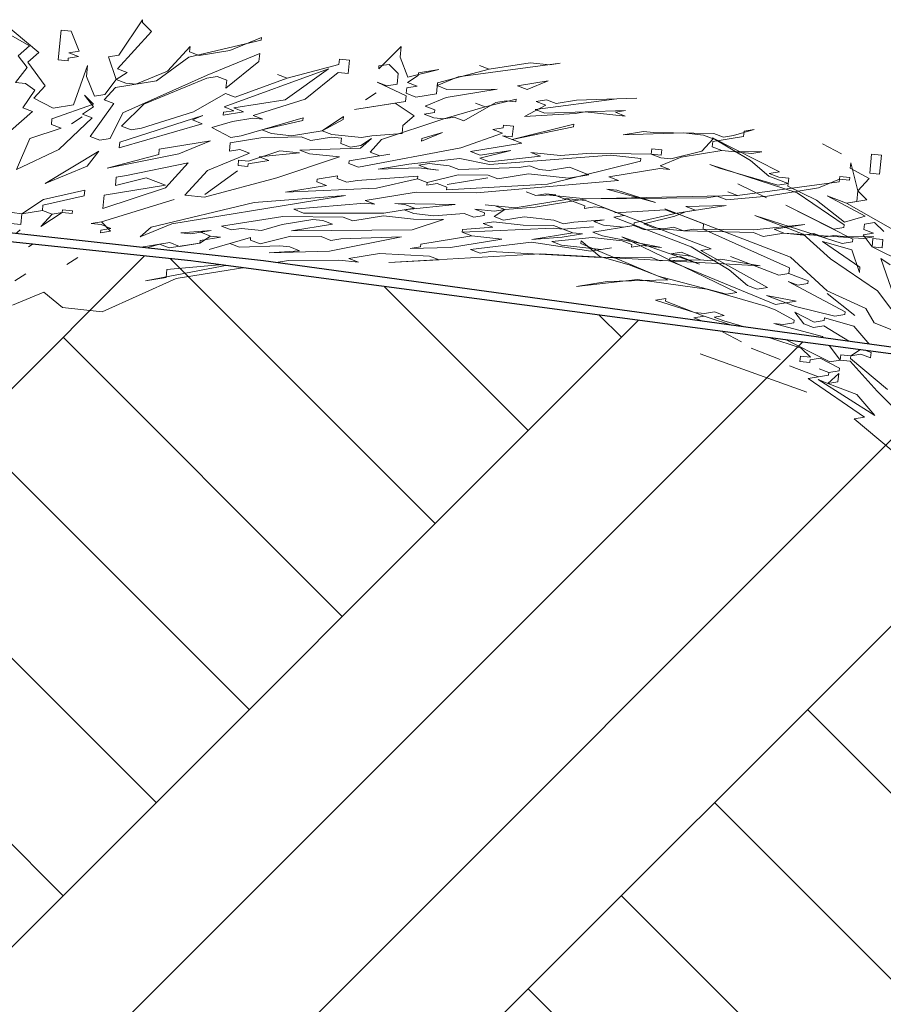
# Model space of a CAD drawing. Header units: millimetres. Extents: x 208545 to 5957542, y -593447 to 257160.
# Tile 36 of 60: x 5942181 to 5943034, y -589191 to -588219. Entities that reach past the tile are written whole.
import ezdxf

# ---------------------------------------------------------------- set-up
doc = ezdxf.new("R2010")
doc.units = ezdxf.units.MM
doc.header["$MEASUREMENT"] = 0
doc.linetypes.add('Wipeout_Contour', pattern=[1000, 0, -1000])
doc.layers.add('Sytuacja - Teren', color=7, linetype='Continuous')
doc.layers.add('Wnętrze - Umeblowanie', color=7, linetype='Continuous')
for name, color, linetype, lineweight in [('Sytuacja - Teren_Nr_pióra__1', 7, 'Continuous', 13), ('Sytuacja - Teren_Nr_pióra__21', 7, 'Continuous', 25), ('Wnętrze - Umeblowanie_Nr_pióra__2', 8, 'Continuous', 13)]:
    doc.layers.add(name, color=color, linetype=linetype, lineweight=lineweight)

# ---------------------------------------------------------------- blocks, each defined once
blk = doc.blocks.new('Krzewy 27[20]_4', base_point=(5943381.19, -588681.41))
at = {"layer": 'Wnętrze - Umeblowanie_Nr_pióra__2', "color": 8, "linetype": 'Continuous', "lineweight": 13}
for p, q in [((5942931.43, -588368.98), (5942865.44, -588335.28)), ((5942865.44, -588335.28), (5942902.8, -588357.95)), ((5942974.03, -588341.19), (5942992.84, -588351.2)), ((5942992.84, -588351.2), (5942974.03, -588341.19)), ((5942902.8, -588357.95), (5942921.06, -588373.27)), ((5943022.58, -588351.61), (5943020.65, -588370.2)), ((5943032.41, -588352.63), (5943022.58, -588351.61)), ((5943030.47, -588371.22), (5943032.41, -588352.63)), ((5942872.23, -588365.51), (5942862.69, -588361.84)), ((5942862.69, -588361.84), (5942949.15, -588389.61)), ((5942930.05, -588382.26), (5942872.23, -588365.51)), ((5943001.29, -588365.5), (5943001.84, -588360.19)), ((5943020.1, -588375.51), (5943001.29, -588365.5)), ((5943001.84, -588360.19), (5943008.9, -588387.77)), ((5942921.06, -588373.27), (5942940.15, -588380.62)), ((5942921.34, -588370.62), (5942931.43, -588368.98)), ((5942930.88, -588374.29), (5942921.34, -588370.62)), ((5942940.7, -588375.31), (5942930.88, -588374.29)), ((5942939.88, -588383.28), (5942940.7, -588375.31)), ((5943008.9, -588387.77), (5943020.1, -588375.51)), ((5943020.65, -588370.2), (5943030.47, -588371.22)), ((5942770.71, -588387.18), (5942760.89, -588386.16)), ((5942760.89, -588386.16), (5942809.16, -588399.22)), ((5942809.16, -588399.22), (5942770.71, -588387.18)), ((5942890.49, -588380.83), (5942918.85, -588394.52)), ((5942918.85, -588394.52), (5942890.49, -588380.83)), ((5942940.15, -588380.62), (5942930.05, -588382.26)), ((5942968.24, -588396.96), (5942939.88, -588383.28)), ((5943008.9, -588387.77), (5943007.8, -588398.39)), ((5943017.89, -588396.75), (5943008.9, -588387.77)), ((5942690.76, -588392.29), (5942681.21, -588388.61)), ((5942681.21, -588388.61), (5942690.76, -588392.29)), ((5942700.86, -588390.65), (5942690.76, -588392.29)), ((5942690.76, -588392.29), (5942710.68, -588391.68)), ((5942710.68, -588391.68), (5942700.86, -588390.65)), ((5942739.86, -588397.39), (5942720.22, -588395.35)), ((5942720.22, -588395.35), (5942739.31, -588402.7)), ((5942863.95, -588445.18), (5942739.86, -588397.39)), ((5942949.15, -588389.61), (5942995.49, -588421.27)), ((5942995.77, -588418.61), (5942968.24, -588396.96)), ((5942997.7, -588400.02), (5942978.61, -588392.67)), ((5942978.61, -588392.67), (5943016.24, -588412.69)), ((5942997.7, -588400.02), (5943017.89, -588396.75)), ((5942739.31, -588402.7), (5942739.04, -588405.36)), ((5942739.04, -588405.36), (5942749.13, -588403.72)), ((5942749.13, -588403.72), (5942758.96, -588404.74)), ((5942758.96, -588404.74), (5942778.05, -588412.1)), ((5942942.52, -588453.34), (5942818.43, -588405.56)), ((5942818.43, -588405.56), (5942856.62, -588420.26)), ((5942985.12, -588425.56), (5942937.94, -588401.87)), ((5942937.94, -588401.87), (5943003.93, -588435.57)), ((5943007.8, -588398.39), (5942997.7, -588400.02)), ((5943072.68, -588442.71), (5942997.7, -588400.02)), ((5942778.05, -588412.1), (5942767.95, -588413.73)), ((5942767.95, -588413.73), (5942844.31, -588443.14)), ((5942993.56, -588439.86), (5942907.1, -588412.08)), ((5942907.1, -588412.08), (5942954.83, -588430.46)), ((5943016.24, -588412.69), (5942995.77, -588418.61)), ((5942856.62, -588420.26), (5942856.06, -588425.57)), ((5942856.06, -588425.57), (5942941.42, -588463.97)), ((5942995.22, -588423.92), (5942985.12, -588425.56)), ((5942995.49, -588421.27), (5942995.22, -588423.92)), ((5943015.41, -588420.65), (5943014.86, -588425.96)), ((5943014.86, -588425.96), (5943024.4, -588429.64)), ((5943025.51, -588419.02), (5943015.41, -588420.65)), ((5943034.5, -588428), (5943025.51, -588419.02)), ((5942852.48, -588460.09), (5942775.84, -588433.34)), ((5942775.84, -588433.34), (5942889.28, -588488.07)), ((5942954.83, -588430.46), (5942982.08, -588454.77)), ((5943003.93, -588435.57), (5943003.66, -588438.22)), ((5943024.4, -588429.64), (5943014.31, -588431.28)), ((5943014.31, -588431.28), (5943023.02, -588442.92)), ((5943023.85, -588434.95), (5943023.02, -588442.92)), ((5943033.67, -588435.97), (5943023.85, -588434.95)), ((5943032.85, -588443.94), (5943033.67, -588435.97)), ((5942735.45, -588439.88), (5942735.73, -588437.23)), ((5942811.54, -588471.94), (5942735.45, -588439.88)), ((5942735.73, -588437.23), (5942753.99, -588452.54)), ((5942844.31, -588443.14), (5942881.66, -588465.81)), ((5942853.86, -588446.82), (5942863.95, -588445.18)), ((5943002.83, -588446.19), (5942973.92, -588437.82)), ((5942973.92, -588437.82), (5943011, -588463.14)), ((5943003.66, -588438.22), (5942993.56, -588439.86)), ((5943010.44, -588468.45), (5943002.83, -588446.19)), ((5943023.02, -588442.92), (5943070.2, -588466.61)), ((5943023.02, -588442.92), (5943032.85, -588443.94)), ((5942753.99, -588452.54), (5942782.9, -588460.92)), ((5942823.01, -588457.03), (5942823.29, -588454.38)), ((5942823.29, -588454.38), (5942833.39, -588452.74)), ((5942833.39, -588452.74), (5942852.48, -588460.09)), ((5942919.57, -588483.17), (5942853.86, -588446.82)), ((5942930.77, -588470.91), (5942883.04, -588452.53)), ((5942883.04, -588452.53), (5942930.77, -588470.91)), ((5942978.77, -588486.64), (5942942.52, -588453.34)), ((5942982.08, -588454.77), (5943028.43, -588486.43)), ((5943041.01, -588460.89), (5943031.74, -588454.56)), ((5943031.74, -588454.56), (5943046.97, -588499.09)), ((5942782.9, -588460.92), (5942821.08, -588475.62)), ((5942927.74, -588500.12), (5942823.01, -588457.03)), ((5942941.42, -588463.97), (5942940.87, -588469.28)), ((5943011, -588463.14), (5943010.44, -588468.45)), ((5942731.04, -588482.37), (5942791.34, -588475.22)), ((5942791.34, -588475.22), (5942859.81, -588485.01)), ((5942879.18, -588489.71), (5942811.54, -588471.94)), ((5942881.66, -588465.81), (5942899.93, -588481.13)), ((5942940.87, -588469.28), (5942930.77, -588470.91)), ((5942930.77, -588470.91), (5942940.87, -588469.28)), ((5942940.87, -588469.28), (5942959.96, -588476.63)), ((5942761.33, -588477.46), (5942731.04, -588482.37)), ((5942821.08, -588475.62), (5942761.33, -588477.46)), ((5942859.81, -588485.01), (5942917.64, -588501.76)), ((5942899.93, -588481.13), (5942909.47, -588484.8)), ((5942909.47, -588484.8), (5942919.57, -588483.17)), ((5942949.59, -588480.92), (5942940.04, -588477.24)), ((5942940.04, -588477.24), (5942996.48, -588507.27)), ((5942959.68, -588479.28), (5942949.59, -588480.92)), ((5942959.96, -588476.63), (5942959.68, -588479.28)), ((5942819.15, -588494.21), (5942809.05, -588495.84)), ((5942818.87, -588496.87), (5942819.15, -588494.21)), ((5942889.28, -588488.07), (5942879.18, -588489.71)), ((5942947.93, -588496.85), (5942918.74, -588491.14)), ((5942918.74, -588491.14), (5942937.83, -588498.49)), ((5942978.5, -588489.29), (5943006.03, -588510.94)), ((5943006.03, -588510.94), (5942978.5, -588489.29)), ((5943016.68, -588504), (5942978.77, -588486.64)), ((5943028.43, -588486.43), (5943054.58, -588521.36)), ((5942809.05, -588495.84), (5942847.51, -588507.89)), ((5942847.51, -588507.89), (5942818.87, -588496.87)), ((5942917.64, -588501.76), (5942927.18, -588505.43)), ((5942937.83, -588498.49), (5942927.74, -588500.12)), ((5942937.83, -588498.49), (5942947.93, -588496.85)), ((5942947.38, -588502.16), (5942937.83, -588498.49)), ((5942986.11, -588511.56), (5942947.38, -588502.16)), ((5943025.12, -588518.29), (5943016.68, -588504)), ((5942857.06, -588511.57), (5942846.96, -588513.2)), ((5942846.96, -588513.2), (5942857.06, -588511.57)), ((5942846.96, -588513.2), (5942866.05, -588520.56)), ((5942866.05, -588520.56), (5942846.96, -588513.2)), ((5942857.33, -588508.91), (5942847.51, -588507.89)), ((5942847.51, -588507.89), (5942857.06, -588511.57)), ((5942857.06, -588511.57), (5942953.06, -588543.02)), ((5942867.43, -588507.28), (5942857.33, -588508.91)), ((5942866.88, -588512.59), (5942876.97, -588510.95)), ((5942876.42, -588516.27), (5942866.88, -588512.59)), ((5942876.97, -588510.95), (5942867.43, -588507.28)), ((5942927.18, -588505.43), (5942946, -588515.44)), ((5942965.64, -588517.48), (5942946.83, -588507.48)), ((5942946.83, -588507.48), (5942955.54, -588519.12)), ((5942976.01, -588513.19), (5942975.74, -588515.85)), ((5943004.93, -588521.56), (5942976.01, -588513.19)), ((5942996.21, -588509.92), (5942986.11, -588511.56)), ((5942996.48, -588507.27), (5942996.21, -588509.92)), ((5942934.25, -588533.01), (5942876.42, -588516.27)), ((5942935.63, -588519.73), (5942925.8, -588518.71)), ((5942925.8, -588518.71), (5942974.08, -588531.78)), ((5942945.72, -588518.1), (5942935.63, -588519.73)), ((5942946, -588515.44), (5942945.72, -588518.1)), ((5942955.54, -588519.12), (5942965.09, -588522.79)), ((5942965.09, -588522.79), (5942975.19, -588521.16)), ((5942975.74, -588515.85), (5942965.64, -588517.48)), ((5942975.19, -588521.16), (5943012.54, -588543.83)), ((5943022.64, -588542.19), (5943004.93, -588521.56)), ((5943044.21, -588525.65), (5943025.12, -588518.29)), ((5942875.32, -588526.89), (5942894.13, -588536.9)), ((5942894.13, -588536.9), (5942875.32, -588526.89)), ((5942981.42, -588556.7), (5942934.25, -588533.01)), ((5942974.08, -588531.78), (5942991.52, -588555.07)), ((5942903.4, -588543.23), (5942932.04, -588554.26)), ((5942932.04, -588554.26), (5942903.4, -588543.23)), ((5942953.06, -588543.02), (5942962.05, -588552.01)), ((5943012.54, -588543.83), (5943022.64, -588542.19)), ((5942853.19, -588548.75), (5942958.47, -588586.53)), ((5942958.47, -588586.53), (5942853.19, -588548.75)), ((5942952.23, -588550.98), (5942951.68, -588556.3)), ((5942962.05, -588552.01), (5942952.23, -588550.98)), ((5942961.78, -588554.66), (5942971.87, -588553.03)), ((5942971.87, -588553.03), (5942990.69, -588563.03)), ((5942992.07, -588549.76), (5942991.52, -588555.07)), ((5943001.89, -588550.78), (5942992.07, -588549.76)), ((5943001.61, -588553.43), (5943001.89, -588550.78)), ((5943012.54, -588543.83), (5943001.89, -588550.78)), ((5943001.89, -588550.78), (5943011.99, -588549.14)), ((5943011.99, -588549.14), (5943021.53, -588552.82)), ((5943022.08, -588547.51), (5943012.54, -588543.83)), ((5943021.53, -588552.82), (5943022.08, -588547.51)), ((5942969.94, -588571.61), (5942941.31, -588560.59)), ((5942941.31, -588560.59), (5942969.94, -588571.61)), ((5942951.68, -588556.3), (5942961.5, -588557.32)), ((5942961.5, -588557.32), (5942961.78, -588554.66)), ((5942991.52, -588555.07), (5942981.42, -588556.7)), ((5942991.52, -588555.07), (5943001.34, -588556.09)), ((5943001.34, -588556.09), (5943028.04, -588585.7)), ((5943038.14, -588584.07), (5943001.61, -588553.43)), ((5942969.94, -588571.61), (5942959.85, -588573.25)), ((5942980.04, -588569.98), (5942969.94, -588571.61)), ((5942980.32, -588567.32), (5942970.77, -588563.65)), ((5942970.77, -588563.65), (5942980.32, -588567.32)), ((5942979.21, -588577.95), (5942990.14, -588568.34)), ((5942980.32, -588567.32), (5942980.04, -588569.98)), ((5942990.41, -588565.69), (5942980.32, -588567.32)), ((5942990.14, -588568.34), (5942989.31, -588576.31)), ((5942990.69, -588563.03), (5942990.41, -588565.69)), ((5942959.85, -588573.25), (5943015.46, -588611.24)), ((5942979.21, -588577.95), (5942969.67, -588574.27)), ((5942969.67, -588574.27), (5943025.56, -588609.6)), ((5942989.31, -588576.31), (5942979.21, -588577.95)), ((5943007.85, -588588.97), (5942979.21, -588577.95)), ((5943025.56, -588609.6), (5943007.85, -588588.97)), ((5943028.04, -588585.7), (5943046.03, -588603.68)), ((5943015.46, -588611.24), (5943005.37, -588612.87)), ((5943005.37, -588612.87), (5943041.89, -588643.51))]:
    blk.add_line(p, q, dxfattribs=at)
blk = doc.blocks.new('Krzewy 27[21]_4', base_point=(5942317, -588515.45))
at = {"layer": 'Wnętrze - Umeblowanie_Nr_pióra__2', "color": 8, "linetype": 'Continuous', "lineweight": 13}
for p, q in [((5942199.78, -588250.99), (5942163.26, -588220.35)), ((5942302.41, -588218.71), (5942278.91, -588253.84)), ((5942302.13, -588221.36), (5942302.41, -588218.71)), ((5942311.13, -588230.35), (5942302.13, -588221.36)), ((5942162.43, -588228.32), (5942190.51, -588244.66)), ((5942221.91, -588229.13), (5942218.87, -588258.34)), ((5942231.73, -588230.15), (5942221.91, -588229.13)), ((5942239.62, -588249.76), (5942231.73, -588230.15)), ((5942277.53, -588267.12), (5942311.13, -588230.35)), ((5942348.21, -588255.68), (5942419.44, -588238.92)), ((5942419.71, -588236.26), (5942388.59, -588249.14)), ((5942419.44, -588238.92), (5942419.71, -588236.26)), ((5942190.51, -588244.66), (5942179.59, -588254.26)), ((5942188.86, -588260.59), (5942199.78, -588250.99)), ((5942229.52, -588251.4), (5942239.62, -588249.76)), ((5942239.07, -588255.07), (5942229.52, -588251.4)), ((5942349.31, -588245.05), (5942326.91, -588269.57)), ((5942348.76, -588250.37), (5942349.31, -588245.05)), ((5942358.3, -588254.04), (5942348.76, -588250.37)), ((5942388.59, -588249.14), (5942358.3, -588254.04)), ((5942557.76, -588245.24), (5942535.64, -588267.1)), ((5942556.66, -588255.86), (5942557.76, -588245.24)), ((5942179.59, -588254.26), (5942188.31, -588265.91)), ((5942206.29, -588283.88), (5942188.86, -588260.59)), ((5942218.87, -588258.34), (5942228.7, -588259.36)), ((5942228.7, -588259.36), (5942228.97, -588256.71)), ((5942228.97, -588256.71), (5942239.07, -588255.07)), ((5942278.91, -588253.84), (5942268.81, -588255.48)), ((5942268.81, -588255.48), (5942276.42, -588277.74)), ((5942315.98, -588279.17), (5942348.21, -588255.68)), ((5942418.06, -588252.2), (5942366.19, -588273.65)), ((5942384.73, -588286.31), (5942417.23, -588260.16)), ((5942417.23, -588260.16), (5942418.06, -588252.2)), ((5942496.9, -588257.71), (5942496.35, -588263.02)), ((5942506.72, -588258.73), (5942496.9, -588257.71)), ((5942505.35, -588272), (5942506.72, -588258.73)), ((5942564.55, -588275.47), (5942556.66, -588255.86)), ((5942685.16, -588261.16), (5942644.77, -588267.7)), ((5942704.8, -588263.2), (5942685.16, -588261.16)), ((5942188.31, -588265.91), (5942176.83, -588280.82)), ((5942248.06, -588264.06), (5942234.1, -588302.87)), ((5942246.96, -588274.68), (5942248.06, -588264.06)), ((5942276.42, -588277.74), (5942287.07, -588270.8)), ((5942287.07, -588270.8), (5942277.53, -588267.12)), ((5942326.91, -588269.57), (5942295.79, -588282.44)), ((5942485.98, -588267.31), (5942382.8, -588304.9)), ((5942443.11, -588297.75), (5942485.98, -588267.31)), ((5942496.35, -588263.02), (5942445.31, -588276.5)), ((5942463.03, -588297.13), (5942495.52, -588270.98)), ((5942495.52, -588270.98), (5942505.35, -588272)), ((5942535.64, -588267.1), (5942535.91, -588264.44)), ((5942535.91, -588264.44), (5942546.01, -588262.81)), ((5942546.01, -588262.81), (5942555, -588271.79)), ((5942595.12, -588267.91), (5942564.55, -588275.47)), ((5942574.65, -588273.84), (5942574.92, -588271.18)), ((5942574.92, -588271.18), (5942595.12, -588267.91)), ((5942644.77, -588267.7), (5942593.74, -588281.19)), ((5942614.21, -588275.26), (5942714.9, -588261.57)), ((5942644.77, -588267.7), (5942635.23, -588264.02)), ((5942635.23, -588264.02), (5942644.77, -588267.7)), ((5942714.9, -588261.57), (5942704.8, -588263.2)), ((5942176.83, -588280.82), (5942186.65, -588281.84)), ((5942254.85, -588294.29), (5942246.96, -588274.68)), ((5942276.42, -588277.74), (5942264.95, -588292.66)), ((5942275.59, -588285.71), (5942315.98, -588279.17)), ((5942285.97, -588281.42), (5942276.42, -588277.74)), ((5942366.19, -588273.65), (5942282.93, -588310.63)), ((5942303.68, -588302.05), (5942365.92, -588276.31)), ((5942365.92, -588276.31), (5942376.01, -588274.67)), ((5942376.01, -588274.67), (5942385.56, -588278.35)), ((5942385.56, -588278.35), (5942384.73, -588286.31)), ((5942445.31, -588276.5), (5942393.72, -588295.3)), ((5942445.31, -588276.5), (5942435.77, -588272.83)), ((5942435.77, -588272.83), (5942445.31, -588276.5)), ((5942543.8, -588284.05), (5942534.26, -588280.38)), ((5942534.26, -588280.38), (5942562.62, -588294.06)), ((5942555, -588271.79), (5942553.9, -588282.42)), ((5942564, -588280.78), (5942574.65, -588273.84)), ((5942573.54, -588284.46), (5942564, -588280.78)), ((5942593.46, -588283.84), (5942614.21, -588275.26)), ((5942703.15, -588279.13), (5942672.86, -588284.04)), ((5942682.4, -588287.72), (5942703.15, -588279.13)), ((5942195.92, -588288.17), (5942184.17, -588305.74)), ((5942186.65, -588281.84), (5942195.92, -588288.17)), ((5942195.09, -588296.14), (5942206.29, -588283.88)), ((5942264.39, -588297.97), (5942275.59, -588285.71)), ((5942295.79, -588282.44), (5942285.97, -588281.42)), ((5942553.9, -588282.42), (5942543.8, -588284.05)), ((5942562.89, -588291.4), (5942563.44, -588286.09)), ((5942563.44, -588286.09), (5942573.54, -588284.46)), ((5942593.74, -588281.19), (5942592.63, -588291.81)), ((5942603.01, -588287.52), (5942593.46, -588283.84)), ((5942602.18, -588295.49), (5942652.66, -588287.31)), ((5942652.66, -588287.31), (5942603.01, -588287.52)), ((5942672.86, -588284.04), (5942682.4, -588287.72)), ((5942213.91, -588306.14), (5942195.09, -588296.14)), ((5942253.74, -588304.92), (5942245.03, -588293.27)), ((5942245.03, -588293.27), (5942254.02, -588302.26)), ((5942264.95, -588292.66), (5942254.85, -588294.29)), ((5942273.94, -588301.64), (5942264.39, -588297.97)), ((5942384.18, -588291.63), (5942352.51, -588309.81)), ((5942393.72, -588295.3), (5942384.18, -588291.63)), ((5942392.62, -588305.92), (5942443.11, -588297.75)), ((5942411.71, -588313.28), (5942463.03, -588297.13)), ((5942562.06, -588299.37), (5942511.58, -588307.55)), ((5942533.15, -588291), (5942522.5, -588297.94)), ((5942522.5, -588297.94), (5942533.15, -588291)), ((5942562.62, -588294.06), (5942562.06, -588299.37)), ((5942572.44, -588295.08), (5942562.89, -588291.4)), ((5942592.63, -588291.81), (5942572.44, -588295.08)), ((5942581.43, -588304.07), (5942602.18, -588295.49)), ((5942671.48, -588297.32), (5942640.91, -588304.88)), ((5942651.28, -588300.59), (5942661.38, -588298.95)), ((5942661.38, -588298.95), (5942671.2, -588299.97)), ((5942671.2, -588299.97), (5942671.48, -588297.32)), ((5942690.29, -588307.32), (5942770.79, -588296.9)), ((5942701.22, -588297.72), (5942691.12, -588299.36)), ((5942691.12, -588299.36), (5942700.67, -588303.03)), ((5942710.76, -588301.4), (5942701.22, -588297.72)), ((5942730.96, -588298.13), (5942710.76, -588301.4)), ((5942790.71, -588296.28), (5942730.96, -588298.13)), ((5942770.79, -588296.9), (5942790.71, -588296.28)), ((5942193.71, -588309.41), (5942171.86, -588328.62)), ((5942184.17, -588305.74), (5942193.71, -588309.41)), ((5942254.02, -588302.26), (5942212.8, -588316.77)), ((5942234.1, -588302.87), (5942213.91, -588306.14)), ((5942243.1, -588311.86), (5942253.74, -588304.92)), ((5942250.71, -588334.13), (5942273.94, -588301.64)), ((5942281.55, -588323.91), (5942303.68, -588302.05)), ((5942352.51, -588309.81), (5942301.2, -588325.95)), ((5942381.97, -588312.87), (5942402.17, -588309.6)), ((5942392.35, -588308.58), (5942382.25, -588310.21)), ((5942382.8, -588304.9), (5942392.35, -588308.58)), ((5942402.17, -588309.6), (5942392.62, -588305.92)), ((5942511.58, -588307.55), (5942551.97, -588301.01)), ((5942551.97, -588301.01), (5942570.51, -588313.67)), ((5942590.98, -588307.74), (5942581.43, -588304.07)), ((5942590.7, -588310.4), (5942590.98, -588307.74)), ((5942640.91, -588304.88), (5942599.97, -588316.73)), ((5942619.61, -588318.77), (5942651.28, -588300.59)), ((5942640.91, -588304.88), (5942631.37, -588301.2)), ((5942631.37, -588301.2), (5942640.91, -588304.88)), ((5942700.67, -588303.03), (5942679.64, -588314.27)), ((5942699.84, -588311), (5942690.29, -588307.32)), ((5942779.51, -588308.54), (5942699.84, -588311)), ((5942729.58, -588311.41), (5942739.67, -588309.77)), ((5942739.67, -588309.77), (5942778.96, -588313.85)), ((5942769.41, -588310.18), (5942779.51, -588308.54)), ((5942212.8, -588316.77), (5942212.25, -588322.08)), ((5942219.59, -588347), (5942252.64, -588315.54)), ((5942232.17, -588321.46), (5942242.82, -588314.52)), ((5942242.82, -588314.52), (5942232.17, -588321.46)), ((5942252.64, -588315.54), (5942243.1, -588311.86)), ((5942282.93, -588310.63), (5942270.35, -588336.17)), ((5942362.05, -588313.48), (5942279.9, -588339.84)), ((5942351.68, -588317.78), (5942362.05, -588313.48)), ((5942361.23, -588321.45), (5942351.68, -588317.78)), ((5942370.77, -588325.13), (5942391.24, -588319.2)), ((5942382.25, -588310.21), (5942381.97, -588312.87)), ((5942391.24, -588319.2), (5942411.44, -588315.93)), ((5942461.09, -588315.72), (5942399.68, -588333.5)), ((5942411.44, -588315.93), (5942421.26, -588316.95)), ((5942421.26, -588316.95), (5942411.71, -588313.28)), ((5942420.15, -588327.57), (5942460.82, -588318.38)), ((5942460.82, -588318.38), (5942461.09, -588315.72)), ((5942500.93, -588314.49), (5942479.63, -588328.39)), ((5942479.63, -588328.39), (5942500.65, -588317.15)), ((5942500.65, -588317.15), (5942500.93, -588314.49)), ((5942538.28, -588337.16), (5942599.97, -588316.73)), ((5942570.51, -588313.67), (5942559.58, -588323.27)), ((5942580.6, -588312.03), (5942590.7, -588310.4)), ((5942590.15, -588315.71), (5942580.6, -588312.03)), ((5942599.97, -588316.73), (5942590.15, -588315.71)), ((5942599.97, -588316.73), (5942610.07, -588315.09)), ((5942610.07, -588315.09), (5942619.61, -588318.77)), ((5942679.64, -588314.27), (5942729.58, -588311.41)), ((5942778.96, -588313.85), (5942769.41, -588310.18)), ((5942221.8, -588325.75), (5942190.95, -588335.97)), ((5942212.25, -588322.08), (5942221.8, -588325.75)), ((5942279.35, -588345.15), (5942361.23, -588321.45)), ((5942291.1, -588327.59), (5942281.55, -588323.91)), ((5942301.2, -588325.95), (5942291.1, -588327.59)), ((5942389.59, -588335.13), (5942370.77, -588325.13)), ((5942429.7, -588331.25), (5942420.15, -588327.57)), ((5942479.63, -588328.39), (5942449.34, -588333.29)), ((5942489.18, -588332.06), (5942479.63, -588328.39)), ((5942559.58, -588323.27), (5942558.75, -588331.24)), ((5942658.62, -588325.51), (5942648.52, -588327.14)), ((5942648.52, -588327.14), (5942658.07, -588330.82)), ((5942658.9, -588322.85), (5942658.62, -588325.51)), ((5942668.72, -588323.87), (5942658.9, -588322.85)), ((5942728.47, -588322.03), (5942667.34, -588337.15)), ((5942667.34, -588337.15), (5942728.2, -588324.68)), ((5942667.61, -588334.5), (5942668.72, -588323.87)), ((5942728.2, -588324.68), (5942728.47, -588322.03)), ((5942797.22, -588329.17), (5942777.03, -588332.44)), ((5942807.04, -588330.19), (5942797.22, -588329.17)), ((5942906.63, -588327.12), (5942886.16, -588333.04)), ((5942895.99, -588334.07), (5942896.54, -588328.75)), ((5942896.54, -588328.75), (5942906.63, -588327.12)), ((5942190.95, -588335.97), (5942177.82, -588366.82)), ((5942260.26, -588337.8), (5942250.71, -588334.13)), ((5942270.35, -588336.17), (5942260.26, -588337.8)), ((5942369.39, -588338.4), (5942318.91, -588346.58)), ((5942338.27, -588351.28), (5942369.39, -588338.4)), ((5942419.33, -588335.54), (5942389.03, -588340.45)), ((5942399.68, -588333.5), (5942389.59, -588335.13)), ((5942459.16, -588334.31), (5942419.33, -588335.54)), ((5942449.34, -588333.29), (5942429.7, -588331.25)), ((5942468.71, -588337.99), (5942459.16, -588334.31)), ((5942488.9, -588334.72), (5942468.71, -588337.99)), ((5942498.72, -588335.74), (5942488.9, -588334.72)), ((5942518.64, -588335.12), (5942489.18, -588332.06)), ((5942498.17, -588341.05), (5942498.72, -588335.74)), ((5942517.54, -588345.74), (5942528.46, -588336.14)), ((5942528.46, -588336.14), (5942517.81, -588343.09)), ((5942528.74, -588333.49), (5942518.64, -588335.12)), ((5942527.08, -588349.42), (5942538.28, -588337.16)), ((5942558.75, -588331.24), (5942528.74, -588333.49)), ((5942577.84, -588338.59), (5942598.59, -588330.01)), ((5942578.12, -588335.93), (5942577.84, -588338.59)), ((5942598.59, -588330.01), (5942578.12, -588335.93)), ((5942658.07, -588330.82), (5942616.85, -588345.33)), ((5942667.34, -588337.15), (5942657.79, -588333.47)), ((5942657.79, -588333.47), (5942667.61, -588334.5)), ((5942676.88, -588340.83), (5942667.34, -588337.15)), ((5942777.03, -588332.44), (5942836.78, -588330.6)), ((5942866.52, -588331), (5942807.04, -588330.19)), ((5942836.78, -588330.6), (5942856.43, -588332.64)), ((5942865.97, -588336.31), (5942854.77, -588348.57)), ((5942856.43, -588332.64), (5942865.97, -588336.31)), ((5942865.14, -588344.28), (5942865.69, -588338.97)), ((5942865.69, -588338.97), (5942895.99, -588334.07)), ((5942876.07, -588334.68), (5942866.52, -588331)), ((5942886.16, -588333.04), (5942876.07, -588334.68)), ((5942177.82, -588366.82), (5942219.59, -588347)), ((5942259.15, -588348.42), (5942206.18, -588380.5)), ((5942247.67, -588363.34), (5942259.15, -588348.42)), ((5942279.9, -588339.84), (5942279.35, -588345.15)), ((5942318.91, -588346.58), (5942318.35, -588351.89)), ((5942389.03, -588340.45), (5942388.21, -588348.41)), ((5942388.21, -588348.41), (5942398.3, -588346.78)), ((5942398.3, -588346.78), (5942407.85, -588350.45)), ((5942437.86, -588348.2), (5942407.02, -588358.42)), ((5942457.51, -588350.24), (5942437.86, -588348.2)), ((5942457.78, -588347.59), (5942517.54, -588345.74)), ((5942467.33, -588351.26), (5942457.78, -588347.59)), ((5942507.72, -588344.72), (5942498.17, -588341.05)), ((5942517.81, -588343.09), (5942507.72, -588344.72)), ((5942616.85, -588345.33), (5942515.61, -588364.33)), ((5942626.4, -588349), (5942676.88, -588340.83)), ((5942635.94, -588352.68), (5942626.4, -588349)), ((5942635.67, -588355.33), (5942666.24, -588347.77)), ((5942666.24, -588347.77), (5942635.94, -588352.68)), ((5942805.39, -588346.13), (5942804.84, -588351.44)), ((5942815.21, -588347.15), (5942805.39, -588346.13)), ((5942814.66, -588352.46), (5942815.21, -588347.15)), ((5942854.77, -588348.57), (5942824.2, -588356.13)), ((5942834.3, -588354.5), (5942874.69, -588347.96)), ((5942874.69, -588347.96), (5942865.14, -588344.28)), ((5942874.69, -588347.96), (5942904.15, -588351.02)), ((5942884.51, -588348.98), (5942874.69, -588347.96)), ((5942914.25, -588349.38), (5942884.51, -588348.98)), ((5942267.32, -588365.38), (5942338.27, -588351.28)), ((5942318.35, -588351.89), (5942267.32, -588365.38)), ((5942407.85, -588350.45), (5942366.36, -588367.62)), ((5942397.2, -588357.4), (5942396.65, -588362.71)), ((5942407.02, -588358.42), (5942397.2, -588357.4)), ((5942406.75, -588361.08), (5942426.94, -588357.81)), ((5942417.39, -588354.13), (5942457.51, -588350.24)), ((5942426.94, -588357.81), (5942417.39, -588354.13)), ((5942435.11, -588374.76), (5942496.79, -588354.33)), ((5942496.79, -588354.33), (5942467.33, -588351.26)), ((5942506.06, -588360.66), (5942506.34, -588358)), ((5942506.34, -588358), (5942546.73, -588351.46)), ((5942536.63, -588353.1), (5942527.08, -588349.42)), ((5942546.73, -588351.46), (5942536.63, -588353.1)), ((5942615.75, -588355.95), (5942565.54, -588361.47)), ((5942644.94, -588361.67), (5942615.75, -588355.95)), ((5942645.21, -588359.01), (5942635.67, -588355.33)), ((5942765, -588352.67), (5942644.94, -588361.67)), ((5942695.42, -588353.49), (5942645.21, -588359.01)), ((5942715.34, -588352.88), (5942685.88, -588349.81)), ((5942685.88, -588349.81), (5942695.42, -588353.49)), ((5942702.49, -588381.07), (5942794.19, -588358.38)), ((5942745.36, -588350.63), (5942715.34, -588352.88)), ((5942804.84, -588351.44), (5942745.36, -588350.63)), ((5942794.46, -588355.73), (5942765, -588352.67)), ((5942794.19, -588358.38), (5942794.46, -588355.73)), ((5942814.38, -588355.11), (5942804.84, -588351.44)), ((5942804.84, -588351.44), (5942814.66, -588352.46)), ((5942813.55, -588363.08), (5942834.3, -588354.5)), ((5942824.2, -588356.13), (5942814.38, -588355.11)), ((5942904.15, -588351.02), (5942914.25, -588349.38)), ((5942206.18, -588380.5), (5942247.67, -588363.34)), ((5942347.27, -588360.26), (5942286.41, -588372.73)), ((5942324.86, -588384.78), (5942347.27, -588360.26)), ((5942366.36, -588367.62), (5942343.96, -588392.13)), ((5942396.1, -588368.02), (5942363.87, -588391.52)), ((5942363.87, -588391.52), (5942396.1, -588368.02)), ((5942396.65, -588362.71), (5942406.47, -588363.73)), ((5942406.47, -588363.73), (5942406.75, -588361.08)), ((5942515.61, -588364.33), (5942506.06, -588360.66)), ((5942565.54, -588361.47), (5942535.25, -588366.37)), ((5942535.25, -588366.37), (5942575.09, -588365.15)), ((5942575.09, -588365.15), (5942594.73, -588367.19)), ((5942575.36, -588362.49), (5942585.46, -588360.85)), ((5942584.91, -588366.17), (5942575.36, -588362.49)), ((5942594.73, -588367.19), (5942584.91, -588366.17)), ((5942585.46, -588360.85), (5942605.1, -588362.9)), ((5942605.1, -588362.9), (5942614.65, -588366.57)), ((5942614.65, -588366.57), (5942674.4, -588364.73)), ((5942674.4, -588364.73), (5942684.5, -588363.09)), ((5942684.5, -588363.09), (5942694.04, -588366.77)), ((5942694.04, -588366.77), (5942703.86, -588367.79)), ((5942703.86, -588367.79), (5942724.06, -588364.52)), ((5942724.06, -588364.52), (5942743.15, -588371.87)), ((5942762.79, -588373.91), (5942813.28, -588365.74)), ((5942813.28, -588365.74), (5942823.1, -588366.76)), ((5942823.1, -588366.76), (5942813.55, -588363.08)), ((5942276.31, -588374.37), (5942275.48, -588382.33)), ((5942275.48, -588382.33), (5942306.05, -588374.77)), ((5942286.41, -588372.73), (5942276.31, -588374.37)), ((5942306.05, -588374.77), (5942325.14, -588382.12)), ((5942363.6, -588394.17), (5942435.11, -588374.76)), ((5942474.67, -588376.19), (5942474.39, -588378.84)), ((5942494.86, -588372.92), (5942474.67, -588376.19)), ((5942494.58, -588375.57), (5942494.86, -588372.92)), ((5942504.13, -588379.25), (5942494.58, -588375.57)), ((5942514.23, -588377.61), (5942504.13, -588379.25)), ((5942574.26, -588373.11), (5942514.23, -588377.61)), ((5942533.32, -588384.96), (5942573.98, -588375.77)), ((5942573.98, -588375.77), (5942574.26, -588373.11)), ((5942583.53, -588379.44), (5942573.98, -588375.77)), ((5942573.98, -588375.77), (5942583.53, -588379.44)), ((5942614.09, -588371.88), (5942583.53, -588379.44)), ((5942643.56, -588374.94), (5942603.17, -588381.48)), ((5942603.17, -588381.48), (5942643.56, -588374.94)), ((5942643.83, -588372.29), (5942614.09, -588371.88)), ((5942632.08, -588389.86), (5942772.34, -588377.59)), ((5942653.38, -588375.96), (5942643.83, -588372.29)), ((5942683.67, -588371.06), (5942653.38, -588375.96)), ((5942722.96, -588375.14), (5942683.67, -588371.06)), ((5942743.15, -588371.87), (5942722.96, -588375.14)), ((5942772.34, -588377.59), (5942762.79, -588373.91)), ((5942970.14, -588384.72), (5942990.89, -588376.14)), ((5942991.16, -588373.48), (5942990.61, -588378.79)), ((5942990.89, -588376.14), (5943000.71, -588377.16)), ((5943000.98, -588374.5), (5942991.16, -588373.48)), ((5943000.71, -588377.16), (5943000.98, -588374.5)), ((5942245.19, -588387.24), (5942204.53, -588396.43)), ((5942244.64, -588392.55), (5942245.19, -588387.24)), ((5942263.18, -588405.21), (5942324.86, -588384.78)), ((5942325.14, -588382.12), (5942264.56, -588391.93)), ((5942483.94, -588382.52), (5942443.55, -588389.06)), ((5942443.55, -588389.06), (5942533.32, -588384.96)), ((5942474.39, -588378.84), (5942483.94, -588382.52)), ((5942583.53, -588379.44), (5942583.25, -588382.1)), ((5942583.25, -588382.1), (5942593.35, -588380.46)), ((5942593.35, -588380.46), (5942602.89, -588384.14)), ((5942602.62, -588386.8), (5942702.49, -588381.07)), ((5942602.89, -588384.14), (5942602.62, -588386.8)), ((5942990.61, -588378.79), (5942889.92, -588392.49)), ((5942919.66, -588392.89), (5942970.14, -588384.72)), ((5942204.53, -588396.43), (5942183.23, -588410.33)), ((5942203.98, -588401.75), (5942244.64, -588392.55)), ((5942261.8, -588418.49), (5942333.58, -588396.42)), ((5942333.58, -588396.42), (5942261.8, -588418.49)), ((5942264.56, -588391.93), (5942263.18, -588405.21)), ((5942331.1, -588420.32), (5942472.46, -588397.43)), ((5942343.96, -588392.13), (5942363.6, -588394.17)), ((5942502.75, -588392.52), (5942412.7, -588399.27)), ((5942472.46, -588397.43), (5942502.75, -588392.52)), ((5942522.12, -588397.22), (5942572.6, -588389.05)), ((5942531.66, -588400.9), (5942522.12, -588397.22)), ((5942572.6, -588389.05), (5942632.08, -588389.86)), ((5942720.75, -588396.38), (5942670.26, -588404.56)), ((5942690.18, -588403.95), (5942740.67, -588395.77)), ((5942740.67, -588395.77), (5942701.38, -588391.69)), ((5942701.38, -588391.69), (5942711.2, -588392.71)), ((5942711.2, -588392.71), (5942720.75, -588396.38)), ((5942889.92, -588392.49), (5942740.67, -588395.77)), ((5942740.67, -588395.77), (5942859.9, -588394.74)), ((5942859.9, -588394.74), (5942870, -588393.1)), ((5942870, -588393.1), (5942879.54, -588396.78)), ((5942879.54, -588396.78), (5942919.66, -588392.89)), ((5942889.92, -588392.49), (5942880.37, -588388.81)), ((5942880.37, -588388.81), (5942889.92, -588392.49)), ((5942183.23, -588410.33), (5942203.42, -588407.06)), ((5942203.42, -588407.06), (5942203.98, -588401.75)), ((5942203.42, -588407.06), (5942212.97, -588410.73)), ((5942212.97, -588410.73), (5942203.42, -588407.06)), ((5942223.34, -588406.44), (5942223.07, -588409.1)), ((5942233.16, -588407.46), (5942223.34, -588406.44)), ((5942412.7, -588399.27), (5942310.9, -588423.59)), ((5942451.71, -588406.01), (5942521.84, -588399.88)), ((5942461.26, -588409.69), (5942451.71, -588406.01)), ((5942521.84, -588399.88), (5942531.66, -588400.9)), ((5942570.95, -588404.98), (5942540.66, -588409.88)), ((5942611.06, -588401.09), (5942551.58, -588400.28)), ((5942551.58, -588400.28), (5942561.4, -588401.3)), ((5942560.85, -588406.61), (5942611.06, -588401.09)), ((5942570.39, -588410.29), (5942560.85, -588406.61)), ((5942561.4, -588401.3), (5942570.95, -588404.98)), ((5942650.07, -588407.83), (5942630.43, -588405.79)), ((5942630.43, -588405.79), (5942639.97, -588409.47)), ((5942670.26, -588404.56), (5942640.8, -588401.5)), ((5942640.8, -588401.5), (5942650.62, -588402.52)), ((5942649.52, -588413.14), (5942660.17, -588406.2)), ((5942660.17, -588406.2), (5942650.07, -588407.83)), ((5942650.62, -588402.52), (5942660.17, -588406.2)), ((5942660.17, -588406.2), (5942690.18, -588403.95)), ((5942818.96, -588406.59), (5942769.03, -588409.45)), ((5942769.03, -588409.45), (5942818.96, -588406.59)), ((5942828.51, -588410.27), (5942818.96, -588406.59)), ((5942818.96, -588406.59), (5942828.51, -588410.27)), ((5942848.7, -588406.99), (5942828.51, -588410.27)), ((5942838.6, -588408.63), (5942878.99, -588402.09)), ((5942878.99, -588402.09), (5942839.15, -588403.32)), ((5942839.15, -588403.32), (5942848.7, -588406.99)), ((5942183.23, -588410.33), (5942173.41, -588409.31)), ((5942182.13, -588420.95), (5942183.23, -588410.33)), ((5942201.77, -588422.99), (5942223.07, -588409.1)), ((5942212.97, -588410.73), (5942201.77, -588422.99)), ((5942223.07, -588409.1), (5942212.97, -588410.73)), ((5942223.07, -588409.1), (5942232.89, -588410.12)), ((5942232.89, -588410.12), (5942233.16, -588407.46)), ((5942441.06, -588412.96), (5942380.48, -588422.77)), ((5942440.24, -588420.92), (5942470.53, -588416.02)), ((5942500.54, -588413.77), (5942441.06, -588412.96)), ((5942540.66, -588409.88), (5942461.26, -588409.69)), ((5942470.53, -588416.02), (5942480.35, -588417.04)), ((5942480.35, -588417.04), (5942489.89, -588420.72)), ((5942510.09, -588417.45), (5942500.54, -588413.77)), ((5942540.38, -588412.54), (5942510.09, -588417.45)), ((5942569.84, -588415.6), (5942540.38, -588412.54)), ((5942568.74, -588426.22), (5942599.58, -588416.01)), ((5942599.58, -588416.01), (5942569.84, -588415.6)), ((5942590.04, -588412.33), (5942570.39, -588410.29)), ((5942620.05, -588410.08), (5942590.04, -588412.33)), ((5942629.6, -588413.76), (5942620.05, -588410.08)), ((5942639.7, -588412.12), (5942629.6, -588413.76)), ((5942639.97, -588409.47), (5942639.7, -588412.12)), ((5942659.06, -588416.82), (5942649.52, -588413.14)), ((5942679.26, -588413.55), (5942659.06, -588416.82)), ((5942708.72, -588416.61), (5942679.26, -588413.55)), ((5942718.26, -588420.29), (5942708.72, -588416.61)), ((5942758.38, -588416.4), (5942728.36, -588418.65)), ((5942748.28, -588418.04), (5942758.38, -588416.4)), ((5942828.51, -588410.27), (5942787.84, -588419.46)), ((5942797.66, -588420.48), (5942828.23, -588412.92)), ((5942828.23, -588412.92), (5942838.6, -588408.63)), ((5942181.57, -588426.26), (5942170.65, -588435.86)), ((5942170.65, -588435.86), (5942181.57, -588426.26)), ((5942172.3, -588419.93), (5942182.13, -588420.95)), ((5942261.8, -588418.49), (5942251.7, -588420.13)), ((5942251.7, -588420.13), (5942261.52, -588421.15)), ((5942260.97, -588426.46), (5942260.7, -588429.11)), ((5942271.07, -588424.82), (5942260.97, -588426.46)), ((5942261.52, -588421.15), (5942271.07, -588424.82)), ((5942270.79, -588427.48), (5942261.8, -588418.49)), ((5942299.98, -588433.19), (5942331.1, -588420.32)), ((5942310.9, -588423.59), (5942299.98, -588433.19)), ((5942380.48, -588422.77), (5942390.03, -588426.44)), ((5942390.03, -588426.44), (5942400.12, -588424.81)), ((5942400.12, -588424.81), (5942419.77, -588426.85)), ((5942419.77, -588426.85), (5942440.24, -588420.92)), ((5942489.89, -588420.72), (5942449.51, -588427.26)), ((5942449.51, -588427.26), (5942568.74, -588426.22)), ((5942618.12, -588428.67), (5942707.89, -588424.58)), ((5942618.4, -588426.01), (5942618.12, -588428.67)), ((5942648.41, -588423.76), (5942618.4, -588426.01)), ((5942648.96, -588418.45), (5942638.87, -588420.09)), ((5942638.87, -588420.09), (5942648.41, -588423.76)), ((5942678.43, -588421.51), (5942648.96, -588418.45)), ((5942708.17, -588421.92), (5942678.43, -588421.51)), ((5942707.89, -588424.58), (5942717.71, -588425.6)), ((5942717.71, -588425.6), (5942708.17, -588421.92)), ((5942717.71, -588425.6), (5942747.73, -588423.35)), ((5942747.73, -588423.35), (5942717.71, -588425.6)), ((5942717.71, -588425.6), (5942727.26, -588429.27)), ((5942727.26, -588429.27), (5942717.71, -588425.6)), ((5942728.36, -588418.65), (5942718.26, -588420.29)), ((5942747.18, -588428.66), (5942787.57, -588422.12)), ((5942757.83, -588421.71), (5942748.28, -588418.04)), ((5942777.47, -588423.75), (5942757.83, -588421.71)), ((5942787.57, -588422.12), (5942777.47, -588423.75)), ((5942787.84, -588419.46), (5942787.57, -588422.12)), ((5942787.57, -588422.12), (5942797.11, -588425.79)), ((5942797.11, -588425.79), (5942826.85, -588426.2)), ((5942807.21, -588424.16), (5942797.66, -588420.48)), ((5942817.03, -588425.18), (5942807.21, -588424.16)), ((5942827.13, -588423.54), (5942817.03, -588425.18)), ((5942826.85, -588426.2), (5942836.67, -588427.22)), ((5942836.67, -588427.22), (5942827.13, -588423.54)), ((5942846.77, -588425.58), (5942836.67, -588427.22)), ((5942906.25, -588426.4), (5942846.77, -588425.58)), ((5942956.46, -588420.88), (5942906.25, -588426.4)), ((5942926.17, -588425.78), (5942956.46, -588420.88)), ((5942935.71, -588429.46), (5942926.17, -588425.78)), ((5942200.39, -588436.27), (5942189.74, -588443.21)), ((5942189.74, -588443.21), (5942200.39, -588436.27)), ((5942260.7, -588429.11), (5942270.79, -588427.48)), ((5942370.11, -588427.06), (5942340.09, -588429.31)), ((5942340.09, -588429.31), (5942349.91, -588430.33)), ((5942349.91, -588430.33), (5942360.01, -588428.69)), ((5942369.56, -588432.37), (5942358.91, -588439.32)), ((5942359.18, -588436.66), (5942379.38, -588433.39)), ((5942360.01, -588428.69), (5942370.11, -588427.06)), ((5942360.01, -588428.69), (5942369.56, -588432.37)), ((5942369.56, -588432.37), (5942360.01, -588428.69)), ((5942409.12, -588433.8), (5942368.18, -588445.65)), ((5942379.38, -588433.39), (5942369.56, -588432.37)), ((5942408.84, -588436.45), (5942409.12, -588433.8)), ((5942418.39, -588440.13), (5942408.84, -588436.45)), ((5942448.95, -588432.57), (5942418.39, -588440.13)), ((5942478.69, -588432.97), (5942448.95, -588432.57)), ((5942488.24, -588436.65), (5942478.69, -588432.97)), ((5942487.13, -588447.27), (5942558.09, -588433.17)), ((5942498.34, -588435.01), (5942488.24, -588436.65)), ((5942558.09, -588433.17), (5942498.34, -588435.01)), ((5942627.67, -588432.35), (5942577.18, -588440.52)), ((5942606.64, -588443.58), (5942657.13, -588435.41)), ((5942618.12, -588428.67), (5942627.67, -588432.35)), ((5942627.67, -588432.35), (5942618.12, -588428.67)), ((5942657.13, -588435.41), (5942627.67, -588432.35)), ((5942727.26, -588429.27), (5942686.87, -588435.81)), ((5942686.87, -588435.81), (5942716.89, -588433.56)), ((5942706.51, -588437.85), (5942746.62, -588433.97)), ((5942716.89, -588433.56), (5942737.08, -588430.29)), ((5942737.08, -588430.29), (5942727.26, -588429.27)), ((5942746.62, -588433.97), (5942776.09, -588437.03)), ((5942756.72, -588432.33), (5942747.18, -588428.66)), ((5942815.1, -588443.77), (5942756.72, -588432.33)), ((5942836.67, -588427.22), (5942905.97, -588429.05)), ((5942905.97, -588429.05), (5942915.52, -588432.73)), ((5942915.52, -588432.73), (5942935.71, -588429.46)), ((5942935.71, -588429.46), (5943014.56, -588434.96)), ((5942955.35, -588431.5), (5942935.71, -588429.46)), ((5942965.45, -588429.86), (5942955.35, -588431.5)), ((5942975, -588433.54), (5942965.45, -588429.86)), ((5942985.09, -588431.9), (5942975, -588433.54)), ((5942994.91, -588432.92), (5942985.09, -588431.9)), ((5943024.65, -588433.33), (5942994.91, -588432.92)), ((5943014.56, -588434.96), (5943024.65, -588433.33)), ((5942298.6, -588446.47), (5942319.07, -588440.55)), ((5942298.88, -588443.82), (5942298.6, -588446.47)), ((5942329.17, -588438.91), (5942298.88, -588443.82)), ((5942319.07, -588440.55), (5942328.62, -588444.22)), ((5942328.62, -588444.22), (5942358.91, -588439.32)), ((5942338.71, -588442.59), (5942329.17, -588438.91)), ((5942358.91, -588439.32), (5942338.71, -588442.59)), ((5942358.91, -588439.32), (5942359.18, -588436.66)), ((5942368.18, -588445.65), (5942388.65, -588439.72)), ((5942388.65, -588439.72), (5942398.19, -588443.4)), ((5942398.19, -588443.4), (5942438.03, -588442.17)), ((5942438.03, -588442.17), (5942447.85, -588443.19)), ((5942447.85, -588443.19), (5942457.4, -588446.87)), ((5942576.91, -588443.18), (5942566.81, -588444.81)), ((5942566.81, -588444.81), (5942606.64, -588443.58)), ((5942577.18, -588440.52), (5942576.91, -588443.18)), ((5942626.29, -588445.62), (5942686.59, -588438.47)), ((5942635.83, -588449.3), (5942626.29, -588445.62)), ((5942686.59, -588438.47), (5942745.25, -588447.25)), ((5942716.06, -588441.53), (5942706.51, -588437.85)), ((5942755.34, -588445.61), (5942716.06, -588441.53)), ((5942745.25, -588447.25), (5942765.44, -588443.98)), ((5942765.44, -588443.98), (5942755.34, -588445.61)), ((5942776.09, -588437.03), (5942785.63, -588440.71)), ((5942785.63, -588440.71), (5942785.36, -588443.36)), ((5942785.36, -588443.36), (5942795.45, -588441.73)), ((5942795.45, -588441.73), (5942815.1, -588443.77)), ((5942227.64, -588460.57), (5942238.29, -588453.63)), ((5942238.29, -588453.63), (5942227.64, -588460.57)), ((5942457.4, -588446.87), (5942427.38, -588449.12)), ((5942427.38, -588449.12), (5942487.13, -588447.27)), ((5942506.23, -588454.62), (5942536.52, -588449.72)), ((5942515.77, -588458.3), (5942506.23, -588454.62)), ((5942536.52, -588449.72), (5942585.9, -588452.16)), ((5942545.51, -588458.7), (5942695.31, -588450.11)), ((5942595.44, -588455.84), (5942545.51, -588458.7)), ((5942585.9, -588452.16), (5942595.44, -588455.84)), ((5942645.93, -588447.66), (5942635.83, -588449.3)), ((5942754.51, -588453.58), (5942645.93, -588447.66)), ((5942695.31, -588450.11), (5942912.48, -588461.94)), ((5942804.17, -588453.37), (5942754.51, -588453.58)), ((5942813.72, -588457.05), (5942804.17, -588453.37)), ((5942853.55, -588455.82), (5942813.72, -588457.05)), ((5942834.46, -588448.46), (5942824.37, -588450.1)), ((5942824.37, -588450.1), (5942844.01, -588452.14)), ((5942853.55, -588455.82), (5942834.46, -588448.46)), ((5942844.01, -588452.14), (5942853.55, -588455.82)), ((5942863.38, -588456.84), (5942853.55, -588455.82)), ((5942873.47, -588455.2), (5942863.38, -588456.84)), ((5942912.48, -588461.94), (5942873.47, -588455.2)), ((5942305.39, -588476.7), (5942396.54, -588459.33)), ((5942326.41, -588465.47), (5942325.58, -588473.43)), ((5942396.54, -588459.33), (5942326.41, -588465.47)), ((5942335.4, -588474.45), (5942446.47, -588456.47)), ((5942446.47, -588456.47), (5942496.13, -588456.26)), ((5942496.13, -588456.26), (5942515.77, -588458.3)), ((5942186.98, -588469.77), (5942176.33, -588476.72)), ((5942176.33, -588476.72), (5942186.98, -588469.77)), ((5942262.51, -588507.14), (5942335.4, -588474.45)), ((5942325.58, -588473.43), (5942305.39, -588476.7)), ((5942173.85, -588500.62), (5942204.97, -588487.74)), ((5942204.97, -588487.74), (5942223.23, -588503.06)), ((5942223.23, -588503.06), (5942262.51, -588507.14))]:
    blk.add_line(p, q, dxfattribs=at)

msp = doc.modelspace()

# ---------------------------------------------------------------- block references
at = {"layer": 'Wnętrze - Umeblowanie', "color": 104, "linetype": 'Continuous', "lineweight": 13, "true_color": 0x029e21}
for name, p in [('Krzewy 27[21]_4', (5942317.002, -588515.452)), ('Krzewy 27[20]_4', (5943381.193, -588681.412))]:
    msp.add_blockref(name, p, dxfattribs=at)

# ---------------------------------------------------------------- next in the draw order: wipeouts: each hides what was drawn before it
at = {"color": 254, "linetype": 'Wipeout_Contour', "lineweight": 0, "ltscale": 23891997.95705608}
msp.add_wipeout([(5944604.295, -588756.995), (5942421.702, -588456.995), (5944068.611, -588685.116), (5944590.303, -588756.995)], dxfattribs=at).dxf.layer = 'Sytuacja - Teren'

# ---------------------------------------------------------------- next in the draw order: wipeouts: each hides what was drawn before it
at = {"color": 254, "linetype": 'Wipeout_Contour', "lineweight": 0, "ltscale": 17916051.44345554}
msp.add_wipeout([(5944068.611, -588685.116), (5942421.702, -588456.995), (5942349.934, -588456.995)], dxfattribs=at).dxf.layer = 'Sytuacja - Teren'

# ---------------------------------------------------------------- next in the draw order: wipeouts: each hides what was drawn before it
at = {"color": 254, "linetype": 'Wipeout_Contour', "lineweight": 0, "ltscale": 17912564.4754529}
msp.add_wipeout([(5942421.702, -588456.995), (5940606.307, -588272.103), (5942349.934, -588456.995)], dxfattribs=at).dxf.layer = 'Sytuacja - Teren'

# ---------------------------------------------------------------- next in the draw order: wipeouts: each hides what was drawn before it
at = {"color": 254, "linetype": 'Wipeout_Contour', "lineweight": 0, "ltscale": 23880346.11771258}
msp.add_wipeout([(5940606.307, -588272.103), (5942421.702, -588456.995), (5940617.394, -588256.995), (5940469.17, -588256.995)], dxfattribs=at).dxf.layer = 'Sytuacja - Teren'

# ---------------------------------------------------------------- next in the draw order: hatches: boundary and pattern name
at = {"layer": 'Sytuacja - Teren_Nr_pióra__1', "linetype": 'Continuous', "lineweight": 13}
h = msp.add_hatch(dxfattribs=at)
h.set_pattern_fill('Grunt_0004', style=0, pattern_type=2)
h.set_pattern_definition([(45, (5682170.8, -588257), (-275.77163, 275.77163), []), (45, (5682078.9, -588165.1), (-551.5433, 551.5433), []), (45, (5681986.94, -588073.15), (-551.5433, 551.5433), []), (135, (5681895.02, -587981.22), (91.92388, 91.92388), [390, -390])])
h.paths.add_polyline_path([(5931862.677, -589453.385), (5930871.848, -589656.995), (5929652.054, -589807.907), (5928955.771, -589893.729), (5928444.349, -589956.995), (5928744.349, -590256.995), (5951398.605, -590256.995), (5951698.605, -589956.995), (5951684.898, -589956.995), (5951676.487, -589956.995), (5951665.82, -589956.995), (5950125.283, -589770.263), (5949211.104, -589656.995), (5948071.86, -589423.501), (5946760.917, -589156.995), (5944964.046, -588824.483), (5944590.303, -588756.995), (5944068.611, -588685.116), (5942349.934, -588456.995), (5940606.307, -588272.103), (5940469.17, -588256.995), (5940373.013, -588256.995), (5940155.682, -588256.995), (5939459.574, -588256.995), (5939037.185, -588303.823), (5937725.854, -588456.995), (5936480.001, -588626.534), (5935527.542, -588756.995), (5934539.263, -588934.142), (5933313.52, -589156.995)])

# ---------------------------------------------------------------- next in the draw order: linework, layer by layer
at = {"layer": 'Sytuacja - Teren_Nr_pióra__21', "color": 7, "linetype": 'Continuous', "lineweight": 25}
for p, q in [((5942421.702, -588456.995), (5940617.394, -588256.995)), ((5942349.934, -588456.995), (5940606.307, -588272.103)), ((5944068.611, -588685.116), (5942349.934, -588456.995)), ((5944604.295, -588756.995), (5942421.702, -588456.995))]:
    msp.add_line(p, q, dxfattribs=at)

doc.saveas('drawing.dxf')
